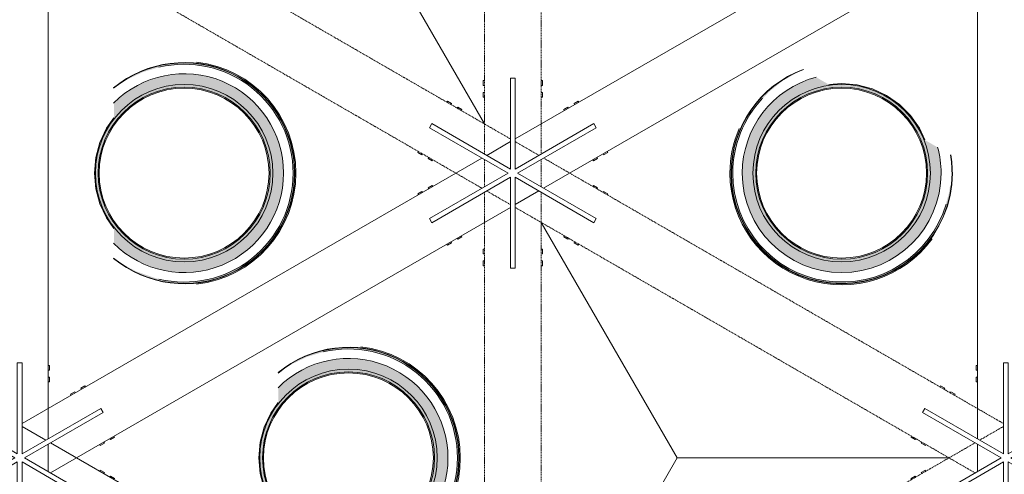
# Model space of a CAD drawing. Header units: centimetres. Extents: x 6036 to 22185, y 5782 to 11383.
# Tile 227 of 256: x 18829 to 19244, y 8235 to 8427. Entities that reach past the tile are written whole.
import ezdxf

# ---------------------------------------------------------------- set-up
doc = ezdxf.new("R2010")
doc.units = ezdxf.units.CM
doc.linetypes.add('Hidden', pattern=[0.714375, 0.47625, -0.238125])
doc.layers.add('A-FLOR', color=192, linetype='Continuous', lineweight=9)
doc.layers.add('A-GENM', color=13, linetype='Continuous', lineweight=9)

# ---------------------------------------------------------------- blocks, each defined once
blk = doc.blocks.new('WIND_SwietlikDachowy - WIND_SwietlikDachowy-V205-7-02 ZestMeble')
at = {"layer": 'A-GENM'}
for points in [[(-3.01, -46.48), (3.85, -46.48), (11.45, -45.21), (18.74, -42.71), (25.51, -39.05), (31.59, -34.32), (36.81, -28.65), (41.02, -22.2), (44.11, -15.14), (46.01, -7.68), (46.64, 0), (46.01, 7.68), (44.11, 15.14), (41.02, 22.2), (36.81, 28.65), (31.11, 34.69), (25.51, 39.05), (18.74, 42.71), (11.45, 45.21), (3.85, 46.48), (-3.85, 46.48), (-11.45, 45.21), (-18.74, 42.71), (-25.51, 39.05), (-25.43, 38.93), (-18.68, 42.58), (-11.42, 45.08), (-3.01, 46.34), (3.84, 46.34), (11.42, 45.08), (18.68, 42.58), (25.43, 38.93), (31.49, 34.21), (36.7, 28.56), (40.9, 22.13), (43.98, 15.1), (45.87, 7.65), (46.5, 0), (45.49, -9.15), (43.98, -15.1), (40.9, -22.13), (36.7, -28.56), (31.49, -34.21), (25.43, -38.93), (18.68, -42.58), (11.42, -45.08), (3.84, -46.34), (-3.84, -46.34), (-11.42, -45.08), (-18.68, -42.58), (-25.43, -38.93), (-25.51, -39.05), (-18.74, -42.71), (-11.45, -45.21), (-3.85, -46.48)], [(46.01, 0), (46.5, 0), (45.86, 7.68), (43.96, 15.14), (40.85, 22.2), (36.62, 28.65), (30.88, 34.69), (25.21, 39.05), (18.3, 42.71), (10.59, 45.21), (3.79, 46.34), (-3.85, 46.34), (-11.45, 45.07), (-18.74, 42.55), (-25.51, 38.87), (-24.9, 39.05), (-17.26, 42.66), (-10.63, 44.6), (-3.01, 45.74), (3.84, 45.73), (11.42, 44.44), (18.74, 41.87), (25.51, 38.11), (31.59, 33.22), (36.85, 27.23), (41.02, 20.36), (43.41, 14.9), (45.27, 7.55), (45.9, 0)], [(5.21, -46.69), (7.75, -46.43), (15.05, -44.59), (22.92, -41.03), (28.87, -37.09), (34.57, -31.82), (38.8, -26.56), (42.44, -20.24), (45.27, -12.56), (46.64, -5.83), (47.1, 0), (46.01, 9.51), (43.98, 16.52), (40.9, 23.13), (36.7, 29.34), (31.68, 34.69), (26.15, 39.05), (19.58, 42.71), (12.81, 45.21), (5.21, 46.69), (5.21, 46.25), (12.96, 44.7), (19.97, 42.04), (26.47, 38.3), (32.28, 33.56), (37.26, 27.95), (41.28, 21.62), (44.34, 14.24), (46.11, 6.41), (46.5, -1.71), (45.63, -9.15), (43.41, -16.74), (40.37, -23.2), (36.22, -29.28), (31.09, -34.71), (25.1, -39.27), (18.44, -42.82), (11.27, -45.24), (5.21, -46.48)], [(-3.79, -46.34), (3.85, -46.34), (11.45, -45.07), (18.74, -42.55), (25.51, -38.87), (31.59, -34.11), (36.85, -28.32), (41.02, -21.85), (44.11, -14.57), (46.01, -5.97), (46.5, 0), (45.9, 0), (44.87, -9.15), (43.33, -15.1), (40.18, -22.13), (35.88, -28.56), (30.52, -34.21), (24.18, -38.93), (16.84, -42.58), (11.27, -44.5), (3.79, -45.74), (-3.84, -45.73), (-11.43, -44.47), (-20.21, -41.42), (-25.95, -38.38), (-25.21, -39.05), (-18.3, -42.71), (-10.59, -45.21), (-3.84, -46.34)]]:
    blk.add_hatch(color=256, dxfattribs=at).paths.add_polyline_path(points)
h = blk.add_hatch(color=256, dxfattribs=at)
h.paths.add_polyline_path([(-3.46, -41.76), (3.46, -41.76), (10.29, -40.62), (16.83, -38.37), (22.92, -35.08), (28.38, -30.83), (33.06, -25.74), (36.85, -19.94), (39.63, -13.6), (41.33, -6.9), (41.9, 0), (41.33, 6.9), (39.63, 13.6), (36.85, 19.94), (33.06, 25.74), (28.38, 30.83), (21.93, 35.61), (16.83, 38.37), (10.29, 40.62), (3.46, 41.76), (-3.46, 41.76), (-10.29, 40.62), (-16.83, 38.37), (-23.41, 34.69), (-29.64, 29.46), (-29.64, 23.33), (-32.78, 18.81), (-35.56, 12.77), (-37.23, 6.53), (-37.75, -0.61), (-37.08, -7.12), (-35.29, -13.42), (-32.45, -19.31), (-29.64, -23.33), (-29.64, -29.46), (-27.94, -31.17), (-22.92, -35.08), (-16.83, -38.37), (-10.29, -40.62)])
h.paths.add_polyline_path([(0, -37.4), (-6.49, -36.83), (-12.79, -35.14), (-18.7, -32.39), (-24.04, -28.65), (-29.64, -22.63), (-32.74, -17.96), (-35.52, -11.39), (-36.83, -6.49), (-37.23, 1.99), (-36.81, 6.56), (-35.08, 12.93), (-32.25, 18.9), (-27.94, 24.75), (-24.04, 28.65), (-18.7, 32.39), (-12.79, 35.14), (-6.49, 36.83), (0, 37.4), (6.49, 36.83), (13.76, 34.69), (18.7, 32.39), (24.04, 28.65), (28.65, 24.04), (32.39, 18.7), (35.15, 12.77), (36.83, 6.49), (37.4, 0), (36.83, -6.49), (35.14, -12.79), (32.39, -18.7), (28.65, -24.04), (24.04, -28.65), (18.7, -32.39), (12.79, -35.14), (6.49, -36.83)])
h = blk.add_hatch(color=256, dxfattribs=at)
h.paths.add_polyline_path([(0, -37.4), (6.49, -36.83), (12.79, -35.14), (18.7, -32.39), (24.04, -28.65), (28.65, -24.04), (33.06, -17.25), (35.14, -12.79), (36.83, -6.49), (37.4, 0), (36.72, 6.9), (34.77, 13.6), (31.52, 19.94), (28.38, 24.31), (22.92, 29.44), (18.7, 32.39), (12.79, 35.14), (6.49, 36.83), (0, 37.4), (-6.49, 36.83), (-13.76, 34.69), (-18.9, 32.25), (-24.3, 28.39), (-28.96, 23.6), (-32.74, 17.96), (-35.52, 11.39), (-36.83, 6.49), (-37.23, -1.99), (-36.81, -6.56), (-35.08, -12.93), (-32.25, -18.9), (-27.94, -24.75), (-22.92, -29.44), (-17.96, -32.74), (-11.39, -35.52), (-6.49, -36.83), (-3.01, -37.14)])
h.paths.add_polyline_path([(3.34, -36.08), (-3.46, -36.05), (-11.6, -34.19), (-17.48, -31.61), (-22.92, -27.92), (-27.05, -24.04), (-30.99, -18.7), (-33.87, -12.79), (-35.64, -6.39), (-36.23, 0), (-35.14, 8.31), (-33.78, 13.09), (-30.8, 19.07), (-26.77, 24.41), (-21.76, 28.96), (-15.37, 32.74), (-8.33, 35.14), (-3.01, 36.08), (3.46, 36.05), (10.32, 34.69), (17.48, 31.61), (22.92, 27.92), (27.05, 24.04), (30.99, 18.7), (33.87, 12.77), (35.63, 6.49), (36.23, 0), (35.14, -8.31), (33.06, -14.53), (30.8, -19.07), (26.77, -24.41), (21.83, -28.91), (16.15, -32.43), (8.33, -35.14), (3.46, -36.05)])
for centre, radius, start, end in [((0, 0), 46.64, 0, 129.5859), ((0, 0), 46.5, 0, 129.7264), ((0, 0), 45.9, 0, 103.3981), ((0, 0), 47.1, 0, 83.6312), ((0, 0), 41.9, 0, 135.1723), ((0, 0), 37.4, 0, 180), ((0, 0), 36.23, 0, 180), ((-0.04, 0), 35.8, 0, 180), ((0, 0), 37.4, 180, 0), ((0, 0), 36.23, 180, 0), ((0, 0), 46.64, 230.4141, 360), ((0, 0), 46.5, 230.2736, 0), ((0, 0), 45.9, 256.6019, 0), ((0, 0), 47.1, 276.3688, 360), ((-0.04, 0), 35.8, 180, 360), ((0, 0), 41.9, 224.8277, 360)]:
    blk.add_arc(centre, radius, start, end, dxfattribs=at)
blk = doc.blocks.new('WIND_SwietlikDachowy - WIND_SwietlikDachowy-V219-7-02 ZestMeble')
at = {"layer": 'A-GENM'}
for points in [[(3.85, -46.48), (11.45, -45.21), (18.74, -42.71), (25.51, -39.05), (31.59, -34.32), (36.81, -28.65), (41.02, -22.2), (44.11, -15.14), (46.07, -6.93), (46.64, 0), (46.5, 0), (45.87, -7.65), (43.98, -15.1), (40.9, -22.13), (36.43, -28.85), (30.16, -35.25), (25.43, -38.93), (18.68, -42.58), (11.42, -45.08), (3.84, -46.34), (-3.84, -46.34), (-11.42, -45.08), (-19.71, -42.03), (-25.43, -38.93), (-31.49, -34.21), (-36.7, -28.56), (-40.9, -22.13), (-43.98, -15.1), (-45.87, -7.65), (-46.5, 0), (-45.87, 7.65), (-43.98, 15.1), (-40.9, 22.13), (-36.7, 28.56), (-31.49, 34.21), (-25.43, 38.93), (-18.68, 42.58), (-19.71, 42.19), (-27.11, 37.8), (-31.59, 34.32), (-36.81, 28.65), (-41.02, 22.2), (-44.15, 14.99), (-46.01, 7.68), (-46.64, 0), (-46.01, -7.68), (-44.11, -15.14), (-41.02, -22.2), (-36.62, -28.85), (-31.59, -34.32), (-25.51, -39.05), (-18.74, -42.71), (-11.45, -45.21), (-3.85, -46.48)], [(-46.5, 0), (-45.9, 0), (-45.25, 7.65), (-43.38, 14.99), (-40.18, 22.13), (-35.88, 28.56), (-30.56, 34.33), (-24.68, 39.05), (-18.14, 42.71), (-19.71, 42.03), (-26.88, 37.8), (-31.59, 34.11), (-36.85, 28.32), (-41.02, 21.85), (-44.01, 14.99), (-46.01, 5.97), (-46.11, 4.7)], [(0, -47.1), (7.75, -46.43), (15.05, -44.59), (22.92, -41.03), (28.87, -37.09), (34.57, -31.82), (37.73, -27.8), (37.46, -27.65), (36.22, -29.28), (30.16, -35.42), (25.1, -39.27), (18.44, -42.82), (11.27, -45.24), (1.87, -46.48), (-5.62, -46.19), (-12.96, -44.7), (-19.97, -42.04), (-26.47, -38.3), (-32.28, -33.56), (-37.26, -27.95), (-41.28, -21.62), (-44.34, -14.24), (-46.11, -6.41), (-46.5, 1.71), (-45.87, 8.23), (-43.41, 16.74), (-42.67, 18.62), (-43.11, 18.62), (-45.27, 12.56), (-46.64, 5.83), (-47.1, 0), (-46.01, -9.51), (-43.98, -16.52), (-40.9, -23.13), (-36.7, -29.34), (-31.82, -34.57), (-26.15, -39.05), (-19.58, -42.71), (-12.81, -45.21), (-7.37, -46.52), (-3.79, -46.8)], [(3.84, -46.34), (11.45, -45.07), (18.74, -42.55), (25.51, -38.87), (31.59, -34.11), (36.85, -28.32), (41.02, -21.85), (44.11, -14.57), (45.93, -6.93), (45.83, -4.2), (45.19, -8.48), (43.33, -15.1), (40.18, -22.13), (35.62, -28.85), (30.16, -34.49), (24.18, -38.93), (16.84, -42.58), (11.27, -44.5), (3.79, -45.74), (-3.84, -45.73), (-11.42, -44.44), (-19.71, -41.35), (-25.51, -38.11), (-31.59, -33.22), (-36.85, -27.23), (-41.02, -20.36), (-43.41, -14.9), (-45.27, -7.55), (-45.9, 0), (-46.5, 0), (-45.86, -7.68), (-43.96, -15.14), (-40.85, -22.2), (-36.43, -28.85), (-31.36, -34.32), (-25.21, -39.05), (-18.3, -42.71), (-10.59, -45.21), (-3.79, -46.34), (3.79, -46.34)]]:
    blk.add_hatch(color=256, dxfattribs=at).paths.add_polyline_path(points)
h = blk.add_hatch(color=256, dxfattribs=at)
h.paths.add_polyline_path([(3.46, -41.76), (10.29, -40.62), (16.83, -38.37), (22.92, -35.08), (28.38, -30.83), (33.06, -25.74), (36.85, -19.94), (39.63, -13.6), (41.33, -6.9), (41.9, 0), (41.33, 6.9), (40.3, 10.95), (35.02, 14), (32.45, 19.31), (28.63, 24.63), (23.94, 29.2), (18.54, 32.9), (12.58, 35.61), (5.23, 37.34), (-0.3, 37.77), (-5.39, 37.33), (-10.79, 40.45), (-17.89, 37.8), (-22.92, 35.08), (-28.38, 30.83), (-33.06, 25.74), (-36.85, 19.94), (-39.63, 13.6), (-41.33, 6.9), (-41.9, 0), (-41.32, -6.93), (-39.63, -13.6), (-36.85, -19.94), (-33.06, -25.74), (-28.38, -30.83), (-22.92, -35.08), (-16.83, -38.37), (-10.29, -40.62), (-3.46, -41.76)])
h.paths.add_polyline_path([(0, -37.4), (-6.49, -36.83), (-12.79, -35.14), (-19.71, -31.68), (-24.04, -28.65), (-28.65, -24.04), (-32.39, -18.7), (-35.14, -12.79), (-36.83, -6.49), (-37.4, 0), (-36.83, 6.49), (-35.14, 12.79), (-32.39, 18.7), (-28.65, 24.04), (-24.04, 28.65), (-18.7, 32.39), (-12.79, 35.14), (-4.78, 36.98), (1.99, 37.23), (6.49, 36.83), (13.28, 34.92), (19.45, 31.86), (24.3, 28.39), (28.96, 23.6), (32.74, 17.96), (35.14, 12.79), (36.83, 6.49), (37.4, 0), (36.72, -6.93), (35.14, -12.79), (32.39, -18.7), (28.65, -24.04), (23.76, -28.85), (18.7, -32.39), (12.79, -35.14), (5.23, -36.94)])
h = blk.add_hatch(color=256, dxfattribs=at)
h.paths.add_polyline_path([(0, -37.4), (6.49, -36.83), (12.79, -35.14), (18.7, -32.39), (24.04, -28.65), (28.65, -24.04), (33.06, -17.25), (35.14, -12.79), (36.83, -6.49), (37.23, 1.99), (36.81, 6.56), (35.08, 12.93), (32.25, 18.9), (28.38, 24.31), (22.92, 29.44), (17.96, 32.74), (11.39, 35.52), (5.23, 36.94), (-1.99, 37.23), (-6.56, 36.81), (-12.93, 35.08), (-19.71, 31.68), (-24.3, 28.39), (-28.65, 24.04), (-33.06, 17.25), (-35.14, 12.79), (-36.83, 6.49), (-37.4, 0), (-36.72, -6.93), (-34.77, -13.6), (-31.52, -19.94), (-28.38, -24.31), (-22.92, -29.44), (-18.7, -32.39), (-12.79, -35.14), (-6.49, -36.83), (-3.46, -37.1)])
h.paths.add_polyline_path([(3.34, -36.08), (-3.46, -36.05), (-11.6, -34.19), (-17.48, -31.61), (-22.92, -27.92), (-27.05, -24.04), (-30.99, -18.7), (-33.87, -12.79), (-35.64, -6.39), (-36.23, 0), (-35.14, 8.31), (-33.78, 13.09), (-30.8, 19.07), (-25.41, 25.65), (-21.76, 28.96), (-15.37, 32.74), (-8.33, 35.14), (-3.34, 36.08), (3.34, 36.08), (10.29, 34.7), (17.48, 31.61), (22.92, 27.92), (27.05, 24.04), (30.99, 18.7), (33.87, 12.79), (35.63, 6.49), (36.23, 0), (35.14, -8.31), (33.06, -14.53), (30.16, -19.92), (26.77, -24.41), (21.83, -28.91), (16.15, -32.43), (8.33, -35.14), (5.23, -35.72)])
for centre, radius, start, end in [((0, 0), 46.64, 110.4023, 180), ((0, 0), 46.5, 110.2553, 180), ((0, 0), 41.9, 104.9333, 180), ((0, 0), 37.4, 0, 180), ((0, 0), 36.23, 0, 180), ((-0.04, 0), 35.8, 0, 180), ((0, 0), 45.9, 136.5701, 180), ((0, 0), 47.1, 156.3763, 180), ((0, 0), 41.9, 0, 15.2001), ((0, 0), 46.5, 0, 9.4737), ((0, 0), 46.64, 0, 9.4737), ((0, 0), 47.1, 180, 324), ((0, 0), 46.64, 180, 360), ((0, 0), 46.5, 180, 0), ((0, 0), 45.9, 180, 343.4254), ((0, 0), 41.9, 180, 360), ((0, 0), 37.4, 180, 0), ((0, 0), 36.23, 180, 0), ((-0.04, 0), 35.8, 180, 360)]:
    blk.add_arc(centre, radius, start, end, dxfattribs=at)
blk = doc.blocks.new('GEMO_Zwornik - GEMO_Zwornik-7988283-7-02 ZestMeble')
at = {"layer": 'A-GENM'}
for p, q in [((-12.5, 39), (-12, 39)), ((-12.5, 39), (-12.5, 37)), ((-1, 1.73), (-1, 40)), ((-1, 40), (1, 40)), ((1, 40), (1, 1.73)), ((12, 39), (12.5, 39)), ((12.5, 37), (12.5, 39)), ((-12, 37), (-12.5, 37)), ((-12.5, 34), (-12, 34)), ((-12.5, 34), (-12.5, 32)), ((12.5, 37), (12, 37)), ((12, 34), (12.5, 34)), ((12.5, 32), (12.5, 34)), ((-27.77, 29.89), (-27.52, 30.33)), ((-25.79, 29.33), (-27.52, 30.33)), ((-25.79, 29.33), (-26.04, 28.89)), ((-12, 32), (-12.5, 32)), ((12.5, 32), (12, 32)), ((27.52, 30.33), (25.79, 29.33)), ((26.04, 28.89), (25.79, 29.33)), ((27.52, 30.33), (27.77, 29.89)), ((-23.44, 27.39), (-23.19, 27.83)), ((-21.46, 26.83), (-23.19, 27.83)), ((-21.46, 26.83), (-21.71, 26.39)), ((23.19, 27.83), (21.46, 26.83)), ((21.71, 26.39), (21.46, 26.83)), ((23.19, 27.83), (23.27, 27.7)), ((-35.14, 19.13), (-34.14, 20.87)), ((-34.14, 20.87), (-1, 1.73)), ((1, 1.73), (34.14, 20.87)), ((34.14, 20.87), (35.14, 19.13)), ((-2, 0), (-35.14, 19.13)), ((35.14, 19.13), (2, 0)), ((-40.02, 8.67), (-39.77, 9.11)), ((-40.02, 8.67), (-38.29, 7.67)), ((38.29, 7.67), (40.02, 8.67)), ((39.77, 9.11), (40.02, 8.67)), ((-38.04, 8.11), (-38.29, 7.67)), ((-35.69, 6.17), (-35.44, 6.61)), ((-35.69, 6.17), (-33.96, 5.17)), ((-33.71, 5.61), (-33.96, 5.17)), ((33.96, 5.17), (33.71, 5.61)), ((33.96, 5.17), (35.69, 6.17)), ((35.44, 6.61), (35.69, 6.17)), ((38.29, 7.67), (38.04, 8.11)), ((-35.14, -19.13), (-2, 0)), ((-1, -1.73), (-34.14, -20.87)), ((-1, -40), (-1, -1.73)), ((34.14, -20.87), (1, -1.73)), ((1, -1.73), (1, -40)), ((2, 0), (35.14, -19.13)), ((-38.29, -7.67), (-40.02, -8.67)), ((-38.29, -7.67), (-38.04, -8.11)), ((-33.96, -5.17), (-35.69, -6.17)), ((-35.44, -6.61), (-35.69, -6.17)), ((-33.96, -5.17), (-33.71, -5.61)), ((33.71, -5.61), (33.96, -5.17)), ((35.69, -6.17), (33.96, -5.17)), ((35.69, -6.17), (35.44, -6.61)), ((38.04, -8.11), (38.29, -7.67)), ((40.02, -8.67), (38.29, -7.67)), ((-39.77, -9.11), (-40.02, -8.67)), ((40.02, -8.67), (39.77, -9.11)), ((-34.14, -20.87), (-35.14, -19.13)), ((35.14, -19.13), (34.14, -20.87)), ((-26.04, -28.89), (-25.79, -29.33)), ((-23.19, -27.83), (-23.44, -27.39)), ((-23.19, -27.83), (-21.46, -26.83)), ((-21.71, -26.39), (-21.46, -26.83)), ((21.46, -26.83), (21.71, -26.39)), ((21.46, -26.83), (23.19, -27.83)), ((23.27, -27.7), (23.19, -27.83)), ((25.79, -29.33), (26.04, -28.89)), ((-27.52, -30.33), (-27.77, -29.89)), ((-27.52, -30.33), (-25.79, -29.33)), ((-12.5, -32), (-12, -32)), ((-12.5, -32), (-12.5, -34)), ((12, -32), (12.5, -32)), ((12.5, -34), (12.5, -32)), ((25.79, -29.33), (27.52, -30.33)), ((27.77, -29.89), (27.52, -30.33)), ((-12, -34), (-12.5, -34)), ((-12.5, -37), (-12, -37)), ((-12.5, -37), (-12.5, -39)), ((12.5, -34), (12, -34)), ((12, -37), (12.5, -37)), ((12.5, -39), (12.5, -37)), ((-12, -39), (-12.5, -39)), ((1, -40), (-1, -40)), ((12.5, -39), (12, -39))]:
    blk.add_line(p, q, dxfattribs=at)
blk = doc.blocks.new('GEMO_Zwornik - GEMO_Zwornik-V243-7-02 ZestMeble')
at = {"layer": 'A-GENM'}
for p, q in [((-12.5, 39), (-12, 39)), ((-12.5, 39), (-12.5, 37)), ((-1, 1.73), (-1, 40)), ((-1, 40), (1, 40)), ((1, 40), (1, 1.73)), ((12, 39), (12.5, 39)), ((12.5, 37), (12.5, 39)), ((-12, 37), (-12.5, 37)), ((-12.5, 34), (-12.02, 34)), ((-12.5, 34), (-12.5, 32)), ((12.5, 37), (12, 37)), ((12, 34), (12.5, 34)), ((12.5, 32), (12.5, 34)), ((-27.77, 29.89), (-27.52, 30.33)), ((-25.79, 29.33), (-27.52, 30.33)), ((-25.79, 29.33), (-26.04, 28.89)), ((-12.02, 32), (-12.5, 32)), ((12.5, 32), (12, 32)), ((27.52, 30.33), (25.79, 29.33)), ((26.04, 28.89), (25.79, 29.33)), ((27.52, 30.33), (27.77, 29.89)), ((-23.44, 27.39), (-23.19, 27.83)), ((-21.46, 26.83), (-23.19, 27.83)), ((-21.46, 26.83), (-21.71, 26.39)), ((23.19, 27.83), (21.46, 26.83)), ((21.71, 26.39), (21.46, 26.83)), ((23.19, 27.83), (23.44, 27.39)), ((-35.14, 19.13), (-34.14, 20.87)), ((-34.14, 20.87), (-1, 1.73)), ((1, 1.73), (34.14, 20.87)), ((34.14, 20.87), (35.14, 19.13)), ((-2, 0), (-35.14, 19.13)), ((35.14, 19.13), (2, 0)), ((-40.02, 8.67), (-39.77, 9.11)), ((-40.02, 8.67), (-38.29, 7.67)), ((38.29, 7.67), (40.02, 8.67)), ((39.77, 9.11), (40.02, 8.67)), ((-38.04, 8.11), (-38.29, 7.67)), ((-35.69, 6.17), (-35.44, 6.61)), ((-35.69, 6.17), (-33.96, 5.17)), ((-33.84, 5.39), (-33.96, 5.17)), ((33.96, 5.17), (33.71, 5.61)), ((33.96, 5.17), (35.69, 6.17)), ((35.44, 6.61), (35.69, 6.17)), ((38.29, 7.67), (38.04, 8.11)), ((-35.14, -19.13), (-2, 0)), ((-1, -1.73), (-34.14, -20.87)), ((-1, -40), (-1, -1.73)), ((34.14, -20.87), (1, -1.73)), ((1, -1.73), (1, -40)), ((2, 0), (35.14, -19.13)), ((-38.29, -7.67), (-40.02, -8.67)), ((-38.29, -7.67), (-38.04, -8.11)), ((-33.96, -5.17), (-35.69, -6.17)), ((-35.44, -6.61), (-35.69, -6.17)), ((-33.96, -5.17), (-33.71, -5.61)), ((33.71, -5.61), (33.96, -5.17)), ((35.69, -6.17), (33.96, -5.17)), ((35.69, -6.17), (35.44, -6.61)), ((38.04, -8.11), (38.29, -7.67)), ((40.02, -8.67), (38.29, -7.67)), ((-39.77, -9.11), (-40.02, -8.67)), ((40.02, -8.67), (39.77, -9.11)), ((-34.14, -20.87), (-35.14, -19.13)), ((35.14, -19.13), (34.14, -20.87)), ((-26.04, -28.89), (-25.79, -29.33)), ((-23.19, -27.83), (-23.44, -27.39)), ((-23.19, -27.83), (-21.46, -26.83)), ((-21.71, -26.39), (-21.46, -26.83)), ((21.46, -26.83), (21.71, -26.39)), ((21.46, -26.83), (23.19, -27.83)), ((23.44, -27.39), (23.19, -27.83)), ((25.79, -29.33), (26.04, -28.89)), ((-27.52, -30.33), (-27.77, -29.89)), ((-27.52, -30.33), (-25.79, -29.33)), ((-12.5, -32), (-12.02, -32)), ((-12.5, -32), (-12.5, -34)), ((12, -32), (12.5, -32)), ((12.5, -34), (12.5, -32)), ((25.79, -29.33), (27.52, -30.33)), ((27.77, -29.89), (27.52, -30.33)), ((-12.02, -34), (-12.5, -34)), ((-12.5, -37), (-12.02, -37)), ((-12.5, -37), (-12.5, -39)), ((12.5, -34), (12, -34)), ((12, -37), (12.5, -37)), ((12.5, -39), (12.5, -37)), ((-12.02, -39), (-12.5, -39)), ((1, -40), (-1, -40)), ((12.5, -39), (12, -39))]:
    blk.add_line(p, q, dxfattribs=at)
blk = doc.blocks.new('GEMO_Zwornik - GEMO_Zwornik-V247-7-02 ZestMeble')
at = {"layer": 'A-GENM'}
for p, q in [((-12.5, 39), (-12, 39)), ((-12.5, 39), (-12.5, 37)), ((-1, 1.73), (-1, 40)), ((-1, 40), (1, 40)), ((1, 40), (1, 1.73)), ((12, 39), (12.5, 39)), ((12.5, 37), (12.5, 39)), ((-12, 37), (-12.5, 37)), ((-12.5, 34), (-12, 34)), ((-12.5, 34), (-12.5, 32)), ((12.5, 37), (12, 37)), ((12, 34), (12.5, 34)), ((12.5, 32), (12.5, 34)), ((-27.77, 29.89), (-27.52, 30.33)), ((-25.79, 29.33), (-27.52, 30.33)), ((-25.79, 29.33), (-26.04, 28.89)), ((-12, 32), (-12.5, 32)), ((12.5, 32), (12, 32)), ((27.5, 30.31), (25.79, 29.33)), ((26.04, 28.89), (25.79, 29.33)), ((27.52, 30.33), (27.51, 30.32)), ((27.52, 30.33), (27.77, 29.89)), ((-23.44, 27.39), (-23.19, 27.83)), ((-21.46, 26.83), (-23.19, 27.83)), ((-21.46, 26.83), (-21.71, 26.39)), ((23.19, 27.83), (21.46, 26.83)), ((21.71, 26.39), (21.46, 26.83)), ((23.19, 27.83), (23.44, 27.39)), ((-35.14, 19.13), (-34.14, 20.87)), ((-34.14, 20.87), (-1, 1.73)), ((1, 1.73), (34.14, 20.87)), ((34.14, 20.87), (35.14, 19.13)), ((-2, 0), (-35.14, 19.13)), ((35.14, 19.13), (2, 0)), ((-40.02, 8.67), (-39.86, 8.95)), ((-40.02, 8.67), (-38.29, 7.67)), ((38.29, 7.67), (40.02, 8.67)), ((39.86, 8.95), (40.02, 8.67)), ((-38.04, 8.11), (-38.29, 7.67)), ((-35.69, 6.17), (-35.44, 6.61)), ((-35.69, 6.17), (-33.96, 5.17)), ((-33.71, 5.61), (-33.96, 5.17)), ((33.96, 5.17), (33.74, 5.56)), ((33.96, 5.17), (35.69, 6.17)), ((35.44, 6.61), (35.69, 6.17)), ((38.29, 7.67), (38.04, 8.11)), ((-35.14, -19.13), (-2, 0)), ((-1, -1.73), (-34.14, -20.87)), ((-1, -40), (-1, -1.73)), ((34.14, -20.87), (1, -1.73)), ((1, -1.73), (1, -40)), ((2, 0), (35.14, -19.13)), ((-38.29, -7.67), (-40.02, -8.67)), ((-38.29, -7.67), (-38.04, -8.11)), ((-33.96, -5.17), (-35.69, -6.17)), ((-35.44, -6.61), (-35.69, -6.17)), ((-33.96, -5.17), (-33.71, -5.61)), ((33.74, -5.56), (33.96, -5.17)), ((35.69, -6.17), (33.96, -5.17)), ((35.69, -6.17), (35.44, -6.61)), ((38.04, -8.11), (38.29, -7.67)), ((40.02, -8.67), (38.29, -7.67)), ((-39.77, -9.11), (-40.02, -8.67)), ((40.02, -8.67), (39.97, -8.77)), ((-34.14, -20.87), (-35.14, -19.13)), ((35.14, -19.13), (34.14, -20.87)), ((-26.04, -28.89), (-25.79, -29.33)), ((-23.19, -27.83), (-23.44, -27.39)), ((-23.19, -27.83), (-21.46, -26.83)), ((-21.71, -26.39), (-21.46, -26.83)), ((21.46, -26.83), (21.56, -26.66)), ((21.46, -26.83), (23.19, -27.83)), ((23.44, -27.39), (23.19, -27.83)), ((25.79, -29.33), (26.04, -28.89)), ((-27.52, -30.33), (-27.77, -29.89)), ((-27.52, -30.33), (-25.79, -29.33)), ((-12.5, -32), (-12, -32)), ((-12.5, -32), (-12.5, -34)), ((12, -32), (12.5, -32)), ((12.5, -34), (12.5, -32)), ((25.79, -29.33), (27.5, -30.31)), ((27.51, -30.32), (27.52, -30.33)), ((27.77, -29.89), (27.52, -30.33)), ((-12, -34), (-12.5, -34)), ((-12.5, -37), (-12, -37)), ((-12.5, -37), (-12.5, -39)), ((12.5, -34), (12, -34)), ((12, -37), (12.5, -37)), ((12.5, -39), (12.5, -37)), ((-12, -39), (-12.5, -39)), ((1, -40), (-1, -40)), ((12.5, -39), (12, -39))]:
    blk.add_line(p, q, dxfattribs=at)

msp = doc.modelspace()

# ---------------------------------------------------------------- linework, layer by layer
at = {"layer": 'A-FLOR', "color": 10, "linetype": 'Hidden'}
for p, q in [((19025.21, 8369.97), (19025.21, 8593.8)), ((19049.21, 8593.8), (19049.21, 8369.97)), ((18842.36, 8488.24), (19036.21, 8376.32)), ((19024.21, 8355.54), (18830.36, 8467.45)), ((19038.21, 8375.17), (19048.21, 8369.39)), ((19025.21, 8356.11), (19025.21, 8367.66)), ((19049.21, 8367.66), (19049.21, 8356.11)), ((19050.21, 8368.24), (19244.06, 8256.32)), ((19036.21, 8348.61), (19026.21, 8354.38)), ((19025.21, 8142.67), (19025.21, 8353.8)), ((19049.21, 8353.8), (19049.21, 8142.67)), ((19232.06, 8235.54), (19038.21, 8347.45)), ((19234.06, 8249.39), (19244.06, 8255.17)), ((19049.21, 8142.67), (19232.06, 8248.24))]:
    msp.add_line(p, q, dxfattribs=at)
at = {"layer": 'A-FLOR'}
for p, q in [((19038.21, 8376.32), (19232.06, 8488.24)), ((18841.36, 8473.8), (18841.36, 8249.97)), ((19233.06, 8249.97), (19233.06, 8473.8)), ((19244.06, 8467.45), (19050.21, 8355.54)), ((19025.21, 8382.67), (18991.43, 8441.19)), ((19026.21, 8369.39), (19036.21, 8375.17)), ((18830.36, 8256.32), (19024.21, 8368.24)), ((19048.21, 8354.38), (19038.21, 8348.61)), ((19036.21, 8347.45), (18842.36, 8235.54)), ((19106.49, 8241.89), (19049.21, 8341.1)), ((18830.36, 8255.17), (18840.36, 8249.39)), ((18841.36, 8247.66), (18841.36, 8236.11)), ((18842.36, 8248.24), (19025.21, 8142.67)), ((19233.06, 8236.11), (19233.06, 8247.66)), ((19049.21, 8142.67), (19106.49, 8241.89)), ((19221.06, 8241.89), (19106.49, 8241.89))]:
    msp.add_line(p, q, dxfattribs=at)
at = {"layer": 'A-FLOR', "flags": 128}
for points in [[(19210.92, 8375.92), (19208.55, 8380.79), (19204.78, 8386.18), (19200.12, 8390.84), (19194.72, 8394.62), (19188.75, 8397.41), (19182.38, 8399.11), (19175.82, 8399.69), (19170.42, 8399.3)], [(18868.99, 8385.27), (18865.95, 8380.79), (18863.17, 8374.82), (18861.46, 8368.45), (18860.89, 8361.89)], [(18860.89, 8361.89), (18861.46, 8355.32), (18863.17, 8348.96), (18865.95, 8342.99), (18868.99, 8338.51)], [(18930.17, 8241.89), (18930.75, 8248.45), (18932.45, 8254.82), (18935.24, 8260.79), (18938.27, 8265.27)], [(18938.27, 8218.51), (18935.24, 8222.99), (18932.45, 8228.96), (18930.75, 8235.32), (18930.17, 8241.89)]]:
    msp.add_lwpolyline(points, dxfattribs=at)

# ---------------------------------------------------------------- block references
at = {"layer": 'A-GENM'}
for name, p in [('WIND_SwietlikDachowy - WIND_SwietlikDachowy-V205-7-02 ZestMeble', (18898.69, 8361.89)), ('WIND_SwietlikDachowy - WIND_SwietlikDachowy-V219-7-02 ZestMeble', (19175.82, 8361.89)), ('GEMO_Zwornik - GEMO_Zwornik-V243-7-02 ZestMeble', (19037.21, 8361.89)), ('WIND_SwietlikDachowy - WIND_SwietlikDachowy-V205-7-02 ZestMeble', (18967.97, 8241.89)), ('GEMO_Zwornik - GEMO_Zwornik-V247-7-02 ZestMeble', (18829.36, 8241.89)), ('GEMO_Zwornik - GEMO_Zwornik-7988283-7-02 ZestMeble', (19245.06, 8241.89))]:
    msp.add_blockref(name, p, dxfattribs=at)

doc.saveas('drawing.dxf')
